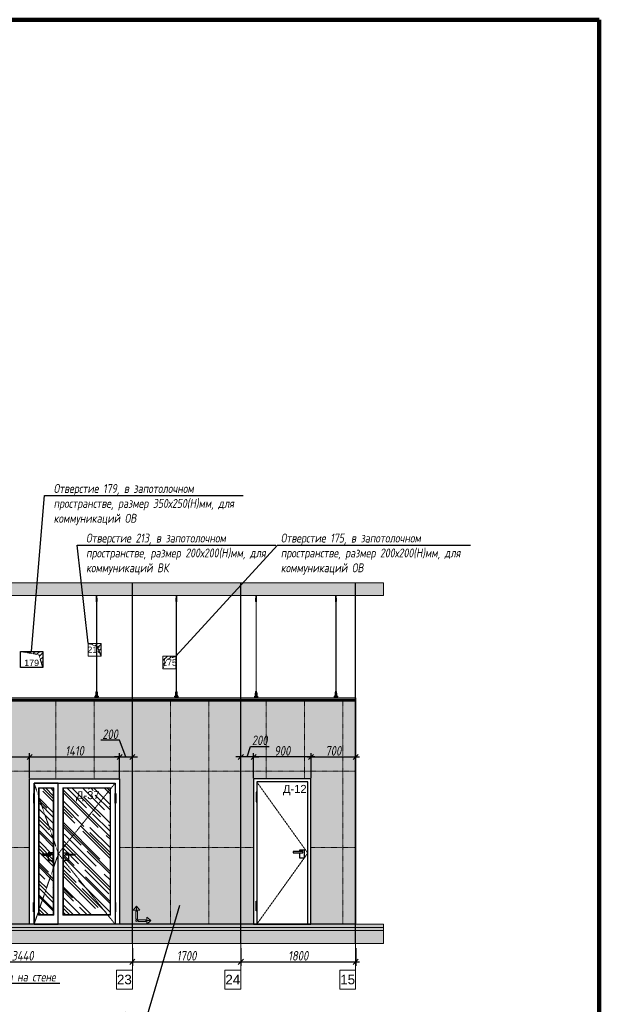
# Model space of a CAD drawing. Header units: millimetres. Extents: x -57162 to 485422, y -209335 to -9481.
# Tile 43 of 256: x 103837 to 112922, y -201041 to -185610. Entities that reach past the tile are written whole.
import ezdxf
from ezdxf import colors
from ezdxf.entities.mleader import LeaderData, LeaderLine
from ezdxf.math import Vec2, Vec3

# ---------------------------------------------------------------- set-up
doc = ezdxf.new("R2010")
doc.units = ezdxf.units.MM
doc.linetypes.add('( Hidden )', pattern=[0.375, 0.25, -0.125])
doc.linetypes.add('DASHDOT', pattern=[25.4, 12.7, -6.35, 0, -6.35])
doc.layers.get('Defpoints').update_dxf_attribs({"color": 31})
for name, color, linetype, lineweight in [('01 Остекление', 152, 'Continuous', 5), ('3_RC_Ceiling', 253, 'Continuous', 5), ('A-DETL-GENF', 7, 'Continuous', 5), ('meb', 26, 'Continuous', 15)]:
    doc.layers.add(name, color=color, linetype=linetype, lineweight=lineweight)
for name, color, linetype, lineweight, true_color in [('dim_per', 7, 'Continuous', 9, 0x1c3800), ('dim_razv', 7, 'DASHDOT', 9, 0x183018), ('pol', 7, 'Continuous', 15, 0x55666d)]:
    doc.layers.add(name, color=color, linetype=linetype, lineweight=lineweight, true_color=true_color)
doc.styles.add('fl_iso paper', font='isocpeur.ttf', dxfattribs={"width": 0.8, "oblique": 10})
doc.styles.get("Standard").update_dxf_attribs({"font": 'arial.ttf'})
doc.dimstyles.new('In tre 1_50', dxfattribs={"dimtxt": 150, "dimasz": 80, "dimexe": 60, "dimexo": 10, "dimgap": 20, "dimtad": 1, "dimdec": 0, "dimrnd": 5, "dimzin": 0, "dimdsep": 46, "dimtxsty": 'fl_iso paper', "dimblk": 'OBLIQUE', "dimcen": 0, "dimdle": 60, "dimadec": 0, "dimazin": 0, "dimtfac": 1, "dimtdec": 0, "dimtofl": 0, "dimtmove": 1, "dimatfit": 1, "dimfxl": 40, "dimtolj": 1, "dimtzin": 0, "dimarcsym": 1})

# ---------------------------------------------------------------- blocks, each defined once
blk = doc.blocks.new('_Oblique')
at = {"color": 0, "linetype": 'ByBlock', "lineweight": -2}
blk.add_line((-0.5, -0.5), (0.5, 0.5), dxfattribs=at)
blk = doc.blocks.new('*D1019')
at = {"layer": 'Defpoints', "color": 0, "linetype": 'ByBlock', "transparency": 16777216}
for p in [(102163, -200152), (105603, -200152), (105603, -200376)]:
    blk.add_point(p, dxfattribs=at)
at = {"layer": 'dim_razv', "color": 0, "linetype": 'ByBlock', "lineweight": -2, "transparency": 16777216}
for p, q in [((102163, -200162), (102163, -200436)), ((105603, -200162), (105603, -200436)), ((102103, -200376), (105663, -200376))]:
    blk.add_line(p, q, dxfattribs=at)
at = {"layer": 'dim_razv', "color": 0, "linetype": 'ByBlock', "lineweight": -2, "transparency": 16777216, "xscale": 80, "yscale": 80, "zscale": 80, "rotation": 180}
blk.add_blockref('_Oblique', (102163, -200376), dxfattribs=at)
at = {"layer": 'dim_razv', "color": 0, "linetype": 'ByBlock', "lineweight": -2, "transparency": 16777216, "xscale": 80, "yscale": 80, "zscale": 80}
blk.add_blockref('_Oblique', (105603, -200376), dxfattribs=at)
at = {"layer": 'dim_razv', "color": 0, "linetype": 'ByBlock', "transparency": 16777216, "insert": (103883, -200281), "char_height": 150, "attachment_point": 5, "style": 'fl_iso paper'}
blk.add_mtext('\\A1;3440', dxfattribs=at)
blk = doc.blocks.new('*D1020')
at = {"layer": 'Defpoints', "color": 0, "linetype": 'ByBlock', "transparency": 16777216}
for p in [(105603, -200152), (107303, -200152), (107303, -200376)]:
    blk.add_point(p, dxfattribs=at)
at = {"layer": 'dim_razv', "color": 0, "linetype": 'ByBlock', "lineweight": -2, "transparency": 16777216}
for p, q in [((105603, -200162), (105603, -200436)), ((107303, -200162), (107303, -200436)), ((105543, -200376), (107363, -200376))]:
    blk.add_line(p, q, dxfattribs=at)
at = {"layer": 'dim_razv', "color": 0, "linetype": 'ByBlock', "lineweight": -2, "transparency": 16777216, "xscale": 80, "yscale": 80, "zscale": 80, "rotation": 180}
blk.add_blockref('_Oblique', (105603, -200376), dxfattribs=at)
at = {"layer": 'dim_razv', "color": 0, "linetype": 'ByBlock', "lineweight": -2, "transparency": 16777216, "xscale": 80, "yscale": 80, "zscale": 80}
blk.add_blockref('_Oblique', (107303, -200376), dxfattribs=at)
at = {"layer": 'dim_razv', "color": 0, "linetype": 'ByBlock', "transparency": 16777216, "insert": (106453, -200281), "char_height": 150, "attachment_point": 5, "style": 'fl_iso paper'}
blk.add_mtext('\\A1;1700', dxfattribs=at)
blk = doc.blocks.new('*D1021')
at = {"layer": 'Defpoints', "color": 0, "linetype": 'ByBlock', "transparency": 16777216}
for p in [(107303, -200152), (109103, -200152), (109103, -200376)]:
    blk.add_point(p, dxfattribs=at)
at = {"layer": 'dim_razv', "color": 0, "linetype": 'ByBlock', "lineweight": -2, "transparency": 16777216}
for p, q in [((107303, -200162), (107303, -200436)), ((109103, -200162), (109103, -200436)), ((107243, -200376), (109163, -200376))]:
    blk.add_line(p, q, dxfattribs=at)
at = {"layer": 'dim_razv', "color": 0, "linetype": 'ByBlock', "lineweight": -2, "transparency": 16777216, "xscale": 80, "yscale": 80, "zscale": 80, "rotation": 180}
blk.add_blockref('_Oblique', (107303, -200376), dxfattribs=at)
at = {"layer": 'dim_razv', "color": 0, "linetype": 'ByBlock', "lineweight": -2, "transparency": 16777216, "xscale": 80, "yscale": 80, "zscale": 80}
blk.add_blockref('_Oblique', (109103, -200376), dxfattribs=at)
at = {"layer": 'dim_razv', "color": 0, "linetype": 'ByBlock', "transparency": 16777216, "insert": (108203, -200281), "char_height": 150, "attachment_point": 5, "style": 'fl_iso paper'}
blk.add_mtext('\\A1;1800', dxfattribs=at)
blk = doc.blocks.new('*D1037')
at = {"layer": 'Defpoints', "color": 0, "linetype": 'ByBlock', "transparency": 16777216}
for p in [(103993, -197164), (103993, -197506), (102163, -197930)]:
    blk.add_point(p, dxfattribs=at)
at = {"layer": 'dim_razv', "color": 0, "linetype": 'ByBlock', "lineweight": -2, "transparency": 16777216}
for p, q in [((102103, -197164), (104053, -197164)), ((102163, -197920), (102163, -197104)), ((103993, -197496), (103993, -197104))]:
    blk.add_line(p, q, dxfattribs=at)
at = {"layer": 'dim_razv', "color": 0, "linetype": 'ByBlock', "lineweight": -2, "transparency": 16777216, "xscale": 80, "yscale": 80, "zscale": 80, "rotation": 180}
blk.add_blockref('_Oblique', (102163, -197164), dxfattribs=at)
at = {"layer": 'dim_razv', "color": 0, "linetype": 'ByBlock', "lineweight": -2, "transparency": 16777216, "xscale": 80, "yscale": 80, "zscale": 80}
blk.add_blockref('_Oblique', (103993, -197164), dxfattribs=at)
at = {"layer": 'dim_razv', "color": 0, "linetype": 'ByBlock', "transparency": 16777216, "insert": (103078, -197069), "char_height": 150, "attachment_point": 5, "style": 'fl_iso paper'}
blk.add_mtext('\\A1;1830', dxfattribs=at)
blk = doc.blocks.new('*D1038')
at = {"layer": 'Defpoints', "color": 0, "linetype": 'ByBlock', "transparency": 16777216}
for p in [(105403, -197164), (103993, -197506), (105403, -197506)]:
    blk.add_point(p, dxfattribs=at)
at = {"layer": 'dim_razv', "color": 0, "linetype": 'ByBlock', "lineweight": -2, "transparency": 16777216}
for p, q in [((103933, -197164), (105463, -197164)), ((103993, -197496), (103993, -197104)), ((105403, -197496), (105403, -197104))]:
    blk.add_line(p, q, dxfattribs=at)
at = {"layer": 'dim_razv', "color": 0, "linetype": 'ByBlock', "lineweight": -2, "transparency": 16777216, "xscale": 80, "yscale": 80, "zscale": 80, "rotation": 180}
blk.add_blockref('_Oblique', (103993, -197164), dxfattribs=at)
at = {"layer": 'dim_razv', "color": 0, "linetype": 'ByBlock', "lineweight": -2, "transparency": 16777216, "xscale": 80, "yscale": 80, "zscale": 80}
blk.add_blockref('_Oblique', (105403, -197164), dxfattribs=at)
at = {"layer": 'dim_razv', "color": 0, "linetype": 'ByBlock', "transparency": 16777216, "insert": (104698, -197069), "char_height": 150, "attachment_point": 5, "style": 'fl_iso paper'}
blk.add_mtext('\\A1;1410', dxfattribs=at)
blk = doc.blocks.new('*D1039')
at = {"layer": 'Defpoints', "color": 0, "linetype": 'ByBlock', "transparency": 16777216}
for p in [(105603, -197164), (105403, -197506), (105603, -197386)]:
    blk.add_point(p, dxfattribs=at)
at = {"layer": 'dim_razv', "color": 0, "linetype": 'ByBlock', "lineweight": -2, "transparency": 16777216}
for p, q in [((105403, -196904), (105108, -196904)), ((105503, -197164), (105403, -196904)), ((105403, -197164), (105323, -197164)), ((105403, -197496), (105403, -197104)), ((105403, -197164), (105603, -197164)), ((105603, -197376), (105603, -197104)), ((105603, -197164), (105683, -197164))]:
    blk.add_line(p, q, dxfattribs=at)
at = {"layer": 'dim_razv', "color": 0, "linetype": 'ByBlock', "lineweight": -2, "transparency": 16777216, "xscale": 80, "yscale": 80, "zscale": 80}
blk.add_blockref('_Oblique', (105403, -197164), dxfattribs=at)
at = {"layer": 'dim_razv', "color": 0, "linetype": 'ByBlock', "lineweight": -2, "transparency": 16777216, "xscale": 80, "yscale": 80, "zscale": 80, "rotation": 180}
blk.add_blockref('_Oblique', (105603, -197164), dxfattribs=at)
at = {"layer": 'dim_razv', "color": 0, "linetype": 'ByBlock', "transparency": 16777216, "insert": (105255, -196809), "char_height": 150, "attachment_point": 5, "style": 'fl_iso paper'}
blk.add_mtext('\\A1;200', dxfattribs=at)
blk = doc.blocks.new('*D1040')
at = {"layer": 'Defpoints', "color": 0, "linetype": 'ByBlock', "transparency": 16777216}
for p in [(107503, -197164), (107503, -197506), (108403, -197506)]:
    blk.add_point(p, dxfattribs=at)
at = {"layer": 'dim_razv', "color": 0, "linetype": 'ByBlock', "lineweight": -2, "transparency": 16777216}
for p, q in [((108463, -197164), (107443, -197164)), ((107503, -197496), (107503, -197104)), ((108403, -197496), (108403, -197104))]:
    blk.add_line(p, q, dxfattribs=at)
at = {"layer": 'dim_razv', "color": 0, "linetype": 'ByBlock', "lineweight": -2, "transparency": 16777216, "xscale": 80, "yscale": 80, "zscale": 80, "rotation": 180}
blk.add_blockref('_Oblique', (107503, -197164), dxfattribs=at)
at = {"layer": 'dim_razv', "color": 0, "linetype": 'ByBlock', "lineweight": -2, "transparency": 16777216, "xscale": 80, "yscale": 80, "zscale": 80}
blk.add_blockref('_Oblique', (108403, -197164), dxfattribs=at)
at = {"layer": 'dim_razv', "color": 0, "linetype": 'ByBlock', "transparency": 16777216, "insert": (107953, -197069), "char_height": 150, "attachment_point": 5, "style": 'fl_iso paper'}
blk.add_mtext('\\A1;900', dxfattribs=at)
blk = doc.blocks.new('*D1041')
at = {"layer": 'Defpoints', "color": 0, "linetype": 'ByBlock', "transparency": 16777216}
for p in [(107303, -197164), (107303, -197506), (107503, -197506)]:
    blk.add_point(p, dxfattribs=at)
at = {"layer": 'dim_razv', "color": 0, "linetype": 'ByBlock', "lineweight": -2, "transparency": 16777216}
for p, q in [((107403, -197164), (107452, -196999)), ((107452, -196999), (107746, -196999)), ((107303, -197164), (107223, -197164)), ((107303, -197496), (107303, -197104)), ((107503, -197164), (107303, -197164)), ((107503, -197496), (107503, -197104)), ((107503, -197164), (107583, -197164))]:
    blk.add_line(p, q, dxfattribs=at)
at = {"layer": 'dim_razv', "color": 0, "linetype": 'ByBlock', "lineweight": -2, "transparency": 16777216, "xscale": 80, "yscale": 80, "zscale": 80}
blk.add_blockref('_Oblique', (107303, -197164), dxfattribs=at)
at = {"layer": 'dim_razv', "color": 0, "linetype": 'ByBlock', "lineweight": -2, "transparency": 16777216, "xscale": 80, "yscale": 80, "zscale": 80, "rotation": 180}
blk.add_blockref('_Oblique', (107503, -197164), dxfattribs=at)
at = {"layer": 'dim_razv', "color": 0, "linetype": 'ByBlock', "transparency": 16777216, "insert": (107599, -196904), "char_height": 150, "attachment_point": 5, "style": 'fl_iso paper'}
blk.add_mtext('\\A1;200', dxfattribs=at)
blk = doc.blocks.new('*D1042')
at = {"layer": 'Defpoints', "color": 0, "linetype": 'ByBlock', "transparency": 16777216}
for p in [(109103, -197164), (108403, -197506), (109103, -197506)]:
    blk.add_point(p, dxfattribs=at)
at = {"layer": 'dim_razv', "color": 0, "linetype": 'ByBlock', "lineweight": -2, "transparency": 16777216}
for p, q in [((108343, -197164), (109163, -197164)), ((108403, -197496), (108403, -197104)), ((109103, -197496), (109103, -197104))]:
    blk.add_line(p, q, dxfattribs=at)
at = {"layer": 'dim_razv', "color": 0, "linetype": 'ByBlock', "lineweight": -2, "transparency": 16777216, "xscale": 80, "yscale": 80, "zscale": 80, "rotation": 180}
blk.add_blockref('_Oblique', (108403, -197164), dxfattribs=at)
at = {"layer": 'dim_razv', "color": 0, "linetype": 'ByBlock', "lineweight": -2, "transparency": 16777216, "xscale": 80, "yscale": 80, "zscale": 80}
blk.add_blockref('_Oblique', (109103, -197164), dxfattribs=at)
at = {"layer": 'dim_razv', "color": 0, "linetype": 'ByBlock', "transparency": 16777216, "insert": (108753, -197069), "char_height": 150, "attachment_point": 5, "style": 'fl_iso paper'}
blk.add_mtext('\\A1;700', dxfattribs=at)
blk = doc.blocks.new('1')
at = {"layer": 'pol', "linetype": 'ByBlock'}
h = blk.add_hatch(color=1, dxfattribs=at)
h.paths.add_polyline_path([(35776, 73135), (35803, 73135), (35803, 73259), (35776, 73259)])
h.paths.add_polyline_path([(35790, 73275), (35843, 73275), (35790, 73338)])
h.paths.add_polyline_path([(35790, 73275), (35736, 73275), (35790, 73338)])
edge = h.paths.add_edge_path()
edge.add_arc((35790, 73111), 13.4, 0, 360)
h = blk.add_hatch(color=1, dxfattribs=at)
h.paths.add_polyline_path([(35813, 73097), (35813, 73124), (35937, 73124), (35937, 73097)])
h.paths.add_polyline_path([(35952, 73111), (35952, 73164), (36016, 73111)])
h.paths.add_polyline_path([(35952, 73111), (35952, 73057), (36016, 73111)])
at = {"layer": 'pol', "color": 1, "linetype": 'ByBlock'}
for points in [[(35790, 73275), (35736, 73275), (35790, 73338), (35790, 73275)], [(35790, 73275), (35843, 73275), (35790, 73338), (35790, 73275)], [(35952, 73111), (35952, 73164), (36016, 73111), (35952, 73111)], [(35952, 73111), (35952, 73057), (36016, 73111), (35952, 73111)]]:
    blk.add_lwpolyline(points, dxfattribs=at)
for points in [[(35776, 73135), (35803, 73135), (35803, 73259), (35776, 73259)], [(35813, 73097), (35813, 73124), (35937, 73124), (35937, 73097)]]:
    blk.add_lwpolyline(points, close=True, dxfattribs=at)
blk.add_circle((35790, 73111), 13.4, dxfattribs=at)
blk = doc.blocks.new('*U1036')
at = {"layer": '3_RC_Ceiling', "ltscale": 20}
for p, q in [((490275, -64010), (490275, -64070)), ((490280, -64005), (490280, -64024)), ((490285, -64010), (490285, -64070)), ((490272, -64063), (490278, -64063)), ((490272, -64091), (490278, -64091)), ((490285, -64048), (490275, -64048)), ((490285, -64070), (490275, -64070)), ((490278, -64049), (490278, -64070)), ((490278, -64098), (490278, -64057)), ((490278, -65492), (490278, -64104)), ((490282, -64049), (490282, -64070)), ((490282, -64098), (490282, -64057)), ((490282, -64063), (490287, -64063)), ((490282, -64091), (490287, -64091)), ((490282, -65492), (490282, -64104)), ((490272, -65524), (490278, -65524)), ((490272, -65553), (490278, -65553)), ((490286, -65569), (490274, -65569)), ((490276, -65575), (490276, -65571)), ((490278, -65571), (490277, -65571)), ((490277, -65575), (490277, -65571)), ((490278, -65575), (490277, -65575)), ((490278, -65575), (490277, -65575)), ((490278, -65511), (490278, -65483)), ((490278, -65559), (490278, -65519)), ((490278, -65583), (490278, -65566)), ((490282, -65511), (490282, -65483)), ((490282, -65559), (490282, -65519)), ((490282, -65524), (490287, -65524)), ((490282, -65553), (490287, -65553)), ((490282, -65583), (490282, -65566)), ((490283, -65571), (490282, -65571)), ((490282, -65575), (490282, -65571)), ((490283, -65575), (490282, -65575)), ((490282, -65575), (490282, -65575)), ((490283, -65575), (490283, -65571)), ((490274, -65587), (490274, -65598)), ((490274, -65598), (490274, -65604)), ((490286, -65587), (490286, -65598)), ((490286, -65598), (490286, -65604))]:
    blk.add_line(p, q, dxfattribs=at)
at = {"layer": '3_RC_Ceiling', "ltscale": 20, "elevation": -5}
blk.add_lwpolyline([(490272, -64052), (490272, -64103, 0.311691), (490287, -64103), (490287, -64052, 0.333333)], format="xyb", close=True, dxfattribs=at)
at = {"layer": '3_RC_Ceiling', "ltscale": 20}
for points in [[(490282, -64058, 0.15158), (490282, -64057, 0.106977), (490281, -64057, 0.07462), (490281, -64056, 0.061287), (490280, -64056, 0.061287), (490279, -64056, 0.07462), (490278, -64057, 0.106977), (490278, -64057, 0.15158), (490278, -64058, 0.156429), (490278, -64058, 0.106977)], [(490282, -64097, -0.15158), (490282, -64098, -0.106977), (490281, -64098, -0.07462), (490281, -64098, -0.061287), (490280, -64099, -0.061287), (490279, -64098, -0.07462), (490278, -64098, -0.106977), (490278, -64098, -0.15158), (490278, -64097, -0.156429), (490278, -64097, -0.106977)], [(490282, -64058, -0.164855), (490282, -64058, -0.106977)], [(490282, -64097, -0.164855), (490282, -64097, -0.15158)], [(490287, -65525, -0.160742), (490294, -65538), (490294, -65568, 0.196304), (490301, -65586, -0.186577), (490302, -65588, 0.403263), (490303, -65589), (490303, -65589, 0.315299), (490305, -65588), (490305, -65588, -0.253979), (490306, -65587, -0.113914), (490307, -65587, -0.349227), (490308, -65588), (490308, -65590, -0.065543), (490308, -65592), (490306, -65597, -0.339454), (490296, -65604), (490263, -65604, -0.339454), (490254, -65597), (490252, -65592, -0.065543), (490252, -65590), (490252, -65588, -0.349227), (490253, -65587, -0.113914), (490254, -65587, -0.253979), (490255, -65588), (490255, -65588, 0.315299), (490256, -65589), (490256, -65589, 0.403263), (490258, -65588, -0.186577), (490259, -65586, 0.196304), (490266, -65568), (490266, -65538, -0.160742), (490272, -65525)], [(490282, -65519, 0.15158), (490282, -65519, 0.106977), (490281, -65518, 0.07462), (490281, -65518, 0.061287), (490280, -65518, 0.061287), (490279, -65518, 0.07462), (490278, -65518, 0.106977), (490278, -65519, 0.15158), (490278, -65519, 0.156429), (490278, -65520, 0.106977)], [(490282, -65559, -0.15158), (490282, -65559, -0.106977), (490281, -65560, -0.07462), (490281, -65560, -0.061287), (490280, -65560, -0.061287), (490279, -65560, -0.07462), (490278, -65560, -0.106977), (490278, -65559, -0.15158), (490278, -65559, -0.156429), (490278, -65558, -0.106977)], [(490282, -65519, -0.164855), (490282, -65520, -0.106977)], [(490282, -65558, -0.164855), (490282, -65559, -0.15158)], [(490286, -65589), (490286, -65589, 0.414214), (490287, -65588), (490287, -65587, 0.414214), (490286, -65587), (490273, -65587, 0.414214), (490273, -65587), (490273, -65588, 0.414214), (490273, -65589), (490274, -65589)], [(490286, -65596), (490286, -65596, -0.414214), (490287, -65596), (490287, -65597, -0.414214), (490286, -65598), (490273, -65598, -0.414214), (490273, -65597), (490273, -65596, -0.414214), (490273, -65596), (490274, -65596)], [(490286, -65604), (490286, -65605, -0.414214), (490283, -65608), (490277, -65608, -0.414214), (490274, -65605), (490274, -65604)]]:
    blk.add_lwpolyline(points, format="xyb", dxfattribs=at)
at = {"layer": '3_RC_Ceiling', "ltscale": 20, "const_width": 2.22}
blk.add_lwpolyline([(490308, -65585, -1), (490312, -65585), (490312, -65586, -0.267949), (490311, -65587, 0.57735), (490311, -65590, -0.267949), (490312, -65591), (490312, -65594, -0.267949), (490311, -65595, 0.57735), (490311, -65597, -0.267949), (490312, -65599), (490312, -65601, -0.267949), (490311, -65602, 0.57735), (490311, -65605, -0.267949), (490312, -65606), (490312, -65609, -0.414214), (490311, -65610), (490304, -65610, -0.247529), (490303, -65610, 0.247529), (490302, -65609), (490298, -65609, 0.247529), (490297, -65610, -0.247529), (490296, -65610), (490282, -65610, -0.267949), (490281, -65610, 0.57735), (490279, -65610, -0.267949), (490277, -65610), (490264, -65610, -0.247529), (490263, -65610, 0.247529), (490261, -65609), (490258, -65609, 0.247529), (490256, -65610, -0.247529), (490255, -65610), (490249, -65610, -0.414214), (490248, -65609), (490248, -65606, -0.267949), (490248, -65605, 0.57735), (490248, -65602, -0.267949), (490248, -65601), (490248, -65599, -0.267949), (490248, -65597, 0.57735), (490248, -65595, -0.267949), (490248, -65594), (490248, -65591, -0.267949), (490248, -65590, 0.57735), (490248, -65587, -0.267949), (490248, -65586), (490248, -65585, -1), (490252, -65585, -1)], format="xyb", dxfattribs=at)
at = {"layer": '3_RC_Ceiling', "ltscale": 20}
blk.add_lwpolyline([(490272, -65513), (490272, -65564, 0.311691), (490287, -65564), (490287, -65513, 0.333333)], format="xyb", close=True, dxfattribs=at)
at = {"layer": '3_RC_Ceiling', "ltscale": 20, "flags": 128}
blk.add_lwpolyline([(490286, -65587, -0.414214), (490286, -65586), (490287, -65586), (490287, -65573), (490286, -65573, -0.414214), (490286, -65573), (490286, -65568), (490274, -65568), (490274, -65573, -0.414214), (490274, -65573), (490273, -65573), (490273, -65586), (490274, -65586, -0.414214), (490274, -65587)], format="xyb", dxfattribs=at)
at = {"layer": '3_RC_Ceiling', "ltscale": 20}
for centre in [(490280, -64066), (490280, -64086), (490280, -65528), (490280, -65548)]:
    blk.add_circle(centre, 1.6, dxfattribs=at)
for centre, radius, start, end in [((490280, -64076), 2.8, 131.8117, 228.1912), ((490280, -64076), 2.8, 131.8117, 228.1912), ((490280, -64076), 2.8, 48.191, 131.8117), ((490280, -64076), 2.8, 228.1912, 311.8118), ((490280, -64076), 2.8, 311.8118, 48.191), ((490277, -65571), 0.5, 90.0014, 180.0014), ((490277, -65575), 0.5, 180.0014, 270.0014), ((490280, -65538), 2.8, 131.8117, 228.1912), ((490280, -65538), 2.8, 131.8117, 228.1912), ((490280, -65538), 2.8, 48.191, 131.8117), ((490280, -65538), 2.8, 228.1912, 311.8118), ((490280, -65538), 2.8, 311.8118, 48.191), ((490283, -65571), 0.5, 0.0014, 90.0014), ((490283, -65575), 0.5, 270.0014, 0.0014), ((490279, -65582), 1.44, 219.6407, 243.4364), ((490280, -65581), 2.48, 243.4364, 258.3005), ((490278, -65583), 0.531, 180.0014, 219.6407), ((490280, -65580), 3.99, 258.3005, 270.0014), ((490280, -65580), 3.99, 270.0014, 281.7023), ((490280, -65581), 2.48, 281.7023, 296.5665), ((490281, -65582), 1.44, 296.5665, 320.3621), ((490281, -65583), 0.531, 320.3621, 0.0014)]:
    blk.add_arc(centre, radius, start, end, dxfattribs=at)
blk = doc.blocks.new('*U1209')
at = {"layer": '3_RC_Ceiling'}
blk.add_blockref('*U1036', (-490280, 64808, 3), dxfattribs=at)
blk = doc.blocks.new('*U1210')
at = {"color": 0, "linetype": 'ByBlock', "lineweight": -2, "transparency": 16777216}
for p in [(18750, 0), (20000, 0), (21250, 0), (22500, 0)]:
    blk.add_blockref('*U1209', p, dxfattribs=at)

msp = doc.modelspace()

# ---------------------------------------------------------------- hatches: boundary and pattern name
at = {"linetype": '( Hidden )', "lineweight": 13, "ltscale": 1000}
h = msp.add_hatch(dxfattribs=at)
h.set_pattern_fill('ANSI31', color=253, scale=15)
h.set_pattern_definition([(45, (-103519.717, 525), (-33.6759605, 33.6759605), [])])
h.paths.add_polyline_path([(104197.5, -195761.3), (104197.5, -195511.3), (103847.5, -195511.3), (104137.9, -195561.2)])
h = msp.add_hatch(dxfattribs=at)
h.set_pattern_fill('ANSI31', color=253, scale=15)
h.set_pattern_definition([(45, (-104434.717, 650), (-33.6759605, 33.6759605), [])])
h.paths.add_polyline_path([(105112.5, -195586.3), (105112.5, -195386.3), (104912.5, -195386.3), (105052.9, -195436.2)])
h = msp.add_hatch(dxfattribs=at)
h.set_pattern_fill('ANSI31', color=253, scale=15)
h.set_pattern_definition([(45, (-99364.717, 450), (-33.6759605, 33.6759605), [])])
h.paths.add_polyline_path([(106082.5, -195786.3), (106082.5, -195586.3), (106282.5, -195586.3), (106142.1, -195636.2)])
at = {"layer": '01 Остекление', "linetype": 'ByBlock', "transparency": 33554585}
h = msp.add_hatch(dxfattribs=at)
h.set_pattern_fill('AR-RROOF', color=256, scale=7, angle=-45, style=0)
h.set_pattern_definition([(315, (-170822.79, 11739.97), (402.31547, -150.8683), [2667, -355.6, 889, -177.8]), (315, (-170592.71, 11635.62), (41.48878, 292.93595), [533.4, -58.674, 1066.8, -133.35]), (315, (-170653.06, 11783.98), (737.99745, -569.527843), [1422.4, -248.92, 711.2, -177.8])])
h.paths.add_polyline_path([(104362.5, -197656.3), (104142.5, -197656.3), (104142.5, -199636.3), (104362.5, -199636.3)])
h.paths.add_polyline_path([(104522.5, -197656.3), (105252.5, -197656.3), (105252.5, -199636.3), (104522.5, -199636.3)])
at = {"layer": 'A-DETL-GENF'}
h = msp.add_hatch(dxfattribs=at)
h.set_pattern_fill('ANSI35', color=256, scale=20, style=0)
h.set_pattern_definition([(45, (-66125.5, -202177.55), (-89.80256, 89.80256), []), (45, (-66035.7, -202177.55), (-89.80256, 89.80256), [158.75, -31.75, 0, -31.75])])
h.paths.add_polyline_path([(85632.2, -194636.3), (109539.3, -194636.3), (109539.3, -194436.3), (85632.2, -194436.3)])
h = msp.add_hatch(dxfattribs=at)
h.set_pattern_fill('AR-CONC', color=256, style=0)
h.set_pattern_definition([(50, (-66125.5, -207627.55), (182.18467, -15.93909), [19.05, -209.55]), (355, (-66125.5, -207627.55), (-35.24342, 191.05685), [15.24, -167.64058]), (100.45144, (-66110.32, -207628.88), (146.94125, 175.11775), [16.19, -178.09024]), (46.1842, (-66125.5, -207576.75), (271.07904, -42.04233), [28.575, -314.325]), (96.63556, (-66102.91, -207580.25), (237.40413, 247.42612), [24.28502, -267.1356]), (351.18415, (-66125.5, -207576.75), (237.40413, 247.42612), [22.85997, -251.45973]), (21, (-66100.1, -207589.45), (151.61439, -102.2652), [19.05, -209.55]), (326, (-66100.1, -207589.45), (61.80203, 184.18797), [15.24, -167.64]), (71.45144, (-66087.47, -207597.97), (213.41642, 81.92277), [16.19, -178.08994]), (37.5, (-66125.504, -207627.55), (3.088603, 84.55504), [0, -165.608, 0, -170.18, 0, -168.275]), (7.5, (-66125.5, -207627.55), (66.819663, 100.180575), [0, -97.028, 0, -161.798, 0, -64.135]), (327.5, (-66182.146, -207627.55), (135.590595, -5.728744), [0, -63.5, 0, -198.12, 0, -262.89]), (317.5, (-66207.55, -207627.55), (148.12918, 25.42649), [0, -82.55, 0, -131.572, 0, -186.69])])
h.paths.add_polyline_path([(85632.2, -199836.3), (109539.3, -199836.3), (109539.3, -199786.3), (85632.2, -199786.3)])
h = msp.add_hatch(dxfattribs=at)
h.set_pattern_fill('ANSI35', color=256, scale=10, style=0)
h.set_pattern_definition([(45, (-66125.504, -207627.55), (-44.90128, 44.90128), []), (45, (-66080.6, -207627.55), (-44.90128, 44.90128), [79.375, -15.875, 0, -15.875])])
h.paths.add_polyline_path([(109539.3, -199886.3), (85632.2, -199886.3), (85632.2, -199836.3), (109539.3, -199836.3)])
h = msp.add_hatch(dxfattribs=at)
h.set_pattern_fill('ANSI35', color=256, scale=20, style=0)
h.set_pattern_definition([(45, (-66125.5, -207627.55), (-89.80256, 89.80256), []), (45, (-66035.7, -207627.55), (-89.80256, 89.80256), [158.75, -31.75, 0, -31.75])])
h.paths.add_polyline_path([(85632.2, -200086.3), (109539.3, -200086.3), (109539.3, -199886.3), (85632.2, -199886.3)])
at = {"layer": 'dim_razv', "true_color": 0xffffff, "transparency": 33554687}
h = msp.add_hatch(dxfattribs=at)
h.set_pattern_fill('AR-SAND', scale=3, angle=315)
h.set_pattern_definition([(352.5, (120932.77, 10341.21), (100.42605, 107.214405), [0, -115.824, 0, -129.54, 0, -123.825]), (322.5, (120932.77, 10341.21), (247.41986, 56.70328), [0, -62.484, 0, -104.394, 0, -40.005]), (282.5, (120866.5, 10407.49), (168.09969, -167.48995), [0, -38.1, 0, -137.16, 0, -179.07]), (272.5, (120866.5, 10407.49), (209.26523, -114.68433), [0, -19.05, 0, -89.916, 0, -102.87])])
h.paths.add_polyline_path([(102162.5, -196286.3), (109102.5, -196286.3), (109102.5, -199786.3), (102162.5, -199786.3)])
h.paths.add_polyline_path([(103992.5, -197506.3), (105402.5, -197506.3), (105402.5, -199786.3), (103992.5, -199786.3)], flags=16)
h.paths.add_polyline_path([(108402.5, -197506.3), (107502.5, -197506.3), (107502.5, -199786.3), (108402.5, -199786.3)], flags=16)

# ---------------------------------------------------------------- linework, layer by layer
at = {"lineweight": 13}
for points in [[(85632.2, -194636.3), (109539.3, -194636.3), (109539.3, -194436.3), (85632.2, -194436.3)], [(104912.5, -195586.3), (105112.5, -195586.3), (105112.5, -195386.3), (104912.5, -195386.3)], [(106082.5, -195786.3), (106282.5, -195786.3), (106282.5, -195586.3), (106082.5, -195586.3)], [(105402.5, -197506.3), (103992.5, -197506.3), (103992.5, -199786.3), (105402.5, -199786.3)], [(107502.5, -199786.3), (108402.5, -199786.3), (108402.5, -197506.3), (107502.5, -197506.3)], [(85632.2, -199836.3), (109539.3, -199836.3), (109539.3, -199786.3), (85632.2, -199786.3)], [(109539.3, -199886.3), (85632.2, -199886.3), (85632.2, -199836.3), (109539.3, -199836.3)], [(85632.2, -200086.3), (109539.3, -200086.3), (109539.3, -199886.3), (85632.2, -199886.3)]]:
    msp.add_lwpolyline(points, close=True, dxfattribs=at)
at = {"lineweight": 30}
for points in [[(105602.5, -200086.3), (105602.5, -194436.3)], [(107302.5, -200086.3), (107302.5, -194436.3)], [(109102.5, -200086.3), (109102.5, -194436.3)]]:
    msp.add_lwpolyline(points, dxfattribs=at)
at = {"color": 253, "linetype": '( Hidden )', "lineweight": 13, "ltscale": 15}
for points in [[(104197.5, -195761.3), (104197.5, -195511.3), (103847.5, -195511.3), (104137.9, -195561.2)], [(105112.5, -195586.3), (105112.5, -195386.3), (104912.5, -195386.3), (105052.9, -195436.2)], [(106082.5, -195786.3), (106082.5, -195586.3), (106282.5, -195586.3), (106142.1, -195636.2)]]:
    msp.add_lwpolyline(points, close=True, dxfattribs=at)
at = {"linetype": 'ByBlock'}
for points in [[(104197.5, -195761.3), (103847.5, -195761.3), (103847.5, -195511.3), (104197.5, -195511.3)], [(86082.5, -196236.3), (109102.5, -196236.3), (109102.5, -196271.3), (86082.5, -196271.3)], [(109102.5, -196286.3), (86082.5, -196286.3), (86082.5, -196271.3), (109102.5, -196271.3)], [(102162.5, -196286.3), (109102.5, -196286.3), (109102.5, -199786.3), (102162.5, -199786.3)], [(103992.5, -197506.3), (105402.5, -197506.3), (105402.5, -199786.3), (103992.5, -199786.3)], [(108402.5, -197506.3), (107502.5, -197506.3), (107502.5, -199786.3), (108402.5, -199786.3)], [(104442.5, -197576.3), (104062.5, -197576.3), (104062.5, -199786.3), (104442.5, -199786.3)], [(104062.5, -197576.3), (105332.5, -197576.3), (105332.5, -199786.3), (104062.5, -199786.3)], [(104442.5, -197576.3), (105332.5, -197576.3), (105332.5, -199786.3), (104442.5, -199786.3)], [(108352.5, -197556.3), (107552.5, -197556.3), (107552.5, -199786.3), (108352.5, -199786.3)], [(104062.5, -197738.7), (104052.5, -197738.7), (104052.5, -197888.7), (104062.5, -197888.7)], [(105332.5, -197738.7), (105342.5, -197738.7), (105342.5, -197888.7), (105332.5, -197888.7)], [(107552.5, -197718.7), (107542.5, -197718.7), (107542.5, -197868.7), (107552.5, -197868.7)], [(104332.5, -198686.3), (104182.5, -198686.3), (104182.5, -198706.3), (104332.5, -198706.3)], [(104552.5, -198686.3), (104702.5, -198686.3), (104702.5, -198706.3), (104552.5, -198706.3)], [(108272.5, -198646.3), (108122.5, -198646.3), (108122.5, -198666.3), (108272.5, -198666.3)], [(104062.5, -199594), (104052.5, -199594), (104052.5, -199444), (104062.5, -199444)], [(105332.5, -199594), (105342.5, -199594), (105342.5, -199444), (105332.5, -199444)], [(107552.5, -199574), (107542.5, -199574), (107542.5, -199424), (107552.5, -199424)]]:
    msp.add_lwpolyline(points, close=True, dxfattribs=at)
at = {"color": 253, "linetype": '( Hidden )', "lineweight": 13, "ltscale": 15}
for points in [[(104062.5, -197576.3), (104442.5, -198681.3), (104062.5, -199786.3)], [(105332.5, -197576.3), (104442.5, -198681.3), (105332.5, -199786.3)], [(107552.5, -197556.3), (108352.5, -198671.3), (107552.5, -199786.3)]]:
    msp.add_lwpolyline(points, dxfattribs=at)
at = {"linetype": 'ByBlock'}
for points in [[(104282.5, -198706.3), (104282.5, -198786.3), (104362.5, -198786.3), (104362.5, -198666.3), (104282.5, -198666.3), (104282.5, -198686.3)], [(104602.5, -198706.3), (104602.5, -198786.3), (104522.5, -198786.3), (104522.5, -198666.3), (104602.5, -198666.3), (104602.5, -198686.3)], [(108222.5, -198666.3), (108222.5, -198746.3), (108302.5, -198746.3), (108302.5, -198626.3), (108222.5, -198626.3), (108222.5, -198646.3)]]:
    msp.add_lwpolyline(points, dxfattribs=at)
at = {"layer": '01 Остекление', "color": 252, "linetype": 'ByBlock', "transparency": 33554687}
for points in [[(104372.5, -197646.3), (104132.5, -197646.3), (104132.5, -199646.3), (104372.5, -199646.3)], [(104362.5, -197656.3), (104142.5, -197656.3), (104142.5, -199636.3), (104362.5, -199636.3)], [(104512.5, -197646.3), (105262.5, -197646.3), (105262.5, -199646.3), (104512.5, -199646.3)], [(104522.5, -197656.3), (105252.5, -197656.3), (105252.5, -199636.3), (104522.5, -199636.3)]]:
    msp.add_lwpolyline(points, close=True, dxfattribs=at)
at = {"layer": 'Defpoints', "color": 1, "lineweight": 100}
msp.add_lwpolyline([(112921.7, -185610.3), (-57162.1, -185610.3), (-57162.1, -209334.7), (112921.7, -209334.7)], close=True, dxfattribs=at)
at = {"layer": 'dim_razv', "color": 253, "ltscale": 0.3, "transparency": 33554687}
for points in [[(104402.5, -197506.3), (104402.5, -196286.3)], [(105002.5, -197506.3), (105002.5, -196286.3)], [(106202.5, -199786.3), (106202.5, -196286.3)], [(106802.5, -199786.3), (106802.5, -196286.3)], [(107702.5, -197506.3), (107702.5, -196286.3)], [(108302.5, -197506.3), (108302.5, -196286.3)], [(108902.5, -199786.3), (108902.5, -196286.3)], [(102162.5, -197386.3), (109102.5, -197386.3)], [(102162.5, -198586.3), (103992.5, -198586.3)], [(105402.5, -198586.3), (107502.5, -198586.3)], [(108402.5, -198586.3), (109102.5, -198586.3)]]:
    msp.add_lwpolyline(points, dxfattribs=at)
at = {"layer": 'meb', "color": 5, "true_color": 0x0505ff}
for points in [[(105602.5, -199500), (105602.5, -200804.2)], [(107302.5, -199500), (107302.5, -200804.2)], [(109102.5, -199500), (109102.5, -200804.2)]]:
    msp.add_lwpolyline(points, dxfattribs=at)
for points in [[(105352.5, -200804.2), (105602.5, -200804.2), (105602.5, -200504.2), (105352.5, -200504.2)], [(107052.5, -200804.2), (107302.5, -200804.2), (107302.5, -200504.2), (107052.5, -200504.2)], [(108852.5, -200804.2), (109102.5, -200804.2), (109102.5, -200504.2), (108852.5, -200504.2)]]:
    msp.add_lwpolyline(points, close=True, dxfattribs=at)

# ---------------------------------------------------------------- block references
msp.add_blockref('*U1210', (86293.1, -195433.9, -2.5))
at = {"linetype": 'ByBlock', "xscale": 0.9938708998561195, "yscale": 0.9938708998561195, "zscale": 0.9938708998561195}
msp.add_blockref('1', (70098.3, -272392.7), dxfattribs=at)

# ---------------------------------------------------------------- texts
at = {"linetype": 'ByBlock', "char_height": 125, "attachment_point": 5}
for s, insert in [('Д-12', (108148.4, -197683.6)), ('Д-37', (104904.6, -197781.7))]:
    msp.add_mtext_dynamic_manual_height_columns(s, width=726.14, gutter_width=12.5, heights=[0], dxfattribs=dict(at, insert=insert))
at = {"layer": 'Defpoints', "lineweight": 13, "char_height": 100, "attachment_point": 5}
for s, insert in [('213', (105014.3, -195487)), ('179', (104023.9, -195691)), ('175', (106184.3, -195687))]:
    msp.add_mtext_dynamic_manual_height_columns(s, width=219.763, gutter_width=12.5, heights=[0], dxfattribs=dict(at, insert=insert))
at = {"layer": 'meb', "color": 5, "true_color": 0x0505ff, "char_height": 150, "attachment_point": 5}
for s, insert in [('23', (105477.5, -200654.2)), ('24', (107177.5, -200654.2)), ('15', (108977.5, -200654.2))]:
    msp.add_mtext_dynamic_manual_height_columns(s, width=165.776, gutter_width=12.5, heights=[0], dxfattribs=dict(at, insert=insert))

# ---------------------------------------------------------------- dimensions: what is measured, and where the dimension line sits
at = {"layer": 'dim_razv', "linetype": 'ByBlock'}
dim = msp.add_linear_dim(base=(105602.5, -197164.4), p1=(105402.5, -197506.3), p2=(105602.5, -197386.3), angle=180, dimstyle='In tre 1_50', dxfattribs=at)
dim.commit()
dim.dimension.update_dxf_attribs({"geometry": '*D1039', "text_midpoint": (105382.6, -196904.4), "dimtype": 160})
for base, p1, p2, picture, middle in [((107302.5, -197164.4), (107502.5, -197506.3), (107302.5, -197506.3), '*D1041', (107472, -196904.4)), ((109102.5, -197164.4), (108402.5, -197506.3), (109102.5, -197506.3), '*D1042', (108752.5, -197069.4)), ((105602.5, -200375.5), (102162.5, -200152.1), (105602.5, -200152.1), '*D1019', (103882.5, -200280.5)), ((107302.5, -200375.5), (105602.5, -200152.1), (107302.5, -200152.1), '*D1020', (106452.5, -200280.5)), ((109102.5, -200375.5), (107302.5, -200152.1), (109102.5, -200152.1), '*D1021', (108202.5, -200280.5))]:
    dim = msp.add_linear_dim(base=base, p1=p1, p2=p2, dimstyle='In tre 1_50', dxfattribs=at)
    dim.commit()
    dim.dimension.update_dxf_attribs({"geometry": picture, "text_midpoint": middle})
for base, p1, p2, picture, middle in [((103992.5, -197164.4), (102162.5, -197929.5), (103992.5, -197506.3), '*D1037', (103077.5, -197069.4)), ((105402.5, -197164.4), (103992.5, -197506.3), (105402.5, -197506.3), '*D1038', (104697.5, -197069.4)), ((107502.5, -197164.4), (108402.5, -197506.3), (107502.5, -197506.3), '*D1040', (107952.5, -197069.4))]:
    dim = msp.add_linear_dim(base=base, p1=p1, p2=p2, angle=180, dimstyle='In tre 1_50', dxfattribs=at)
    dim.commit()
    dim.dimension.update_dxf_attribs({"geometry": picture, "text_midpoint": middle})

# ---------------------------------------------------------------- leaders
at = {"layer": 'dim_per', "linetype": 'ByBlock'}
ml = msp.add_multileader_mtext('Standard', dxfattribs=at)
ml.set_content('Отверстие 179, в запотолочном пространстве, размер 350х250(Н)мм, для коммуникаций ОВ', color=256, style='fl_iso paper')
ml.set_leader_properties()
ml.build(insert=Vec2(0, 0))
ml.multileader.update_dxf_attribs({"text_left_attachment_type": 6, "text_right_attachment_type": 6, "dogleg_length": 252.8})
ctx = ml.context
ctx.base_point, ctx.char_height, ctx.plane_origin = Vec3(104367.2, -193069.8), 140, Vec3(100639.6, -190580.7)
ctx.left_attachment, ctx.right_attachment = 6, 6
notes = []
notes.append((ctx, [(1, (1, 1, 0), (104227.3, -193069.8), (1, 0), 139.9, [(0, [(104022.5, -195511.3)], 0, [])])]))
ctx.mtext.insert, ctx.mtext.width, ctx.mtext.flow_direction = Vec3(104369.2, -192887.8), 2942.015, 5
ml = msp.add_multileader_mtext('Standard', dxfattribs=at)
ml.set_content('Отверстие 213, в запотолочном пространстве, размер 200х200(Н)мм, для коммуникаций ВК', color=256, style='fl_iso paper')
ml.set_leader_properties()
ml.build(insert=Vec2(0, 0))
ml.multileader.update_dxf_attribs({"text_left_attachment_type": 6, "text_right_attachment_type": 6, "dogleg_length": 252.8})
ctx = ml.context
ctx.base_point, ctx.char_height, ctx.plane_origin = Vec3(104876, -193846.3), 140, Vec3(107315.1, -190758.1)
ctx.left_attachment, ctx.right_attachment = 6, 6
notes.append((ctx, [(1, (1, 1, 0), (104736.1, -193846.3), (1, 0), 139.9, [(1, [(104912.5, -195386.3)], 0, [])])]))
ctx.mtext.insert, ctx.mtext.width, ctx.mtext.flow_direction = Vec3(104878, -193664.3), 2942.015, 5
ml = msp.add_multileader_mtext('Standard', dxfattribs=at)
ml.set_content('Отверстие 175, в запотолочном пространстве, размер 200х200(Н)мм, для коммуникаций ОВ', color=256, style='fl_iso paper')
ml.set_leader_properties()
ml.build(insert=Vec2(0, 0))
ml.multileader.update_dxf_attribs({"text_left_attachment_type": 6, "text_right_attachment_type": 6, "dogleg_length": 252.8})
ctx = ml.context
ctx.base_point, ctx.char_height, ctx.plane_origin = Vec3(107927.7, -193846.3), 140, Vec3(109643.3, -190758.1)
ctx.left_attachment, ctx.right_attachment = 6, 6
notes.append((ctx, [(1, (1, 1, 0), (107878.3, -193846.3), (1, 0), 49.4, [(0, [(106282.5, -195586.3)], 0, [])])]))
ctx.mtext.insert, ctx.mtext.width, ctx.mtext.flow_direction = Vec3(107929.7, -193664.3), 2942.015, 5
ml = msp.add_multileader_mtext('Standard', dxfattribs=at)
ml.set_content('Отделка стен - плитка керамогранитная\\Pрисунок под камень, размер - 600 х1200мм', color=256, style='fl_iso paper')
ml.set_leader_properties()
ml.build(insert=Vec2(0, 0))
ml.multileader.update_dxf_attribs({"text_left_attachment_type": 6, "text_right_attachment_type": 6, "dogleg_length": 252.8})
ctx = ml.context
ctx.base_point, ctx.char_height, ctx.plane_origin = Vec3(102522.8, -201300.4), 140, Vec3(105795.2, -199487.5)
ctx.left_attachment, ctx.right_attachment, ctx.text_align_type = 6, 6, 2
notes.append((ctx, [(1, (1, 1, 0), (105806.3, -201300.4), (-1, 0), 108.6, [(0, [(106340.5, -199487.5)], 0, [])])]))
ctx.mtext.insert, ctx.mtext.alignment, ctx.mtext.flow_direction = Vec3(105695.7, -201118.4), 3, 5
ml = msp.add_multileader_mtext('Standard', dxfattribs=at)
ml.set_content('Розетки на стене', color=256, style='fl_iso paper')
ml.set_leader_properties()
ml.build(insert=Vec2(0, 0))
ml.multileader.update_dxf_attribs({"text_left_attachment_type": 6, "text_right_attachment_type": 6, "dogleg_length": 252.8})
ctx = ml.context
ctx.base_point, ctx.char_height, ctx.plane_origin = Vec3(103165.6, -200710.8), 140, Vec3(110752.8, -209179.3)
ctx.left_attachment, ctx.right_attachment = 6, 6
notes.append((ctx, [(1, (1, 1, 0), (103112, -200710.8), (1, 0), 53.6, [(0, [(102562.5, -199536.3)], 0, [])])]))
ctx.mtext.insert, ctx.mtext.width, ctx.mtext.flow_direction = Vec3(103167.6, -200542.8), 2183.265, 5
for ctx, leaders in notes:
    for number, flags, end, landing, length, lines in leaders:
        leader = LeaderData()
        leader.index, (leader.has_last_leader_line, leader.has_dogleg_vector, leader.attachment_direction) = number, flags
        leader.last_leader_point, leader.dogleg_vector, leader.dogleg_length = Vec3(end), Vec3(landing), length
        for number, points, colour, breaks in lines:
            line = LeaderLine()
            line.index, line.vertices, line.color, line.breaks = number, Vec3.list(points), colors.encode_raw_color(colour), breaks
            leader.lines.append(line)
        ctx.leaders.append(leader)

doc.saveas('drawing.dxf')
